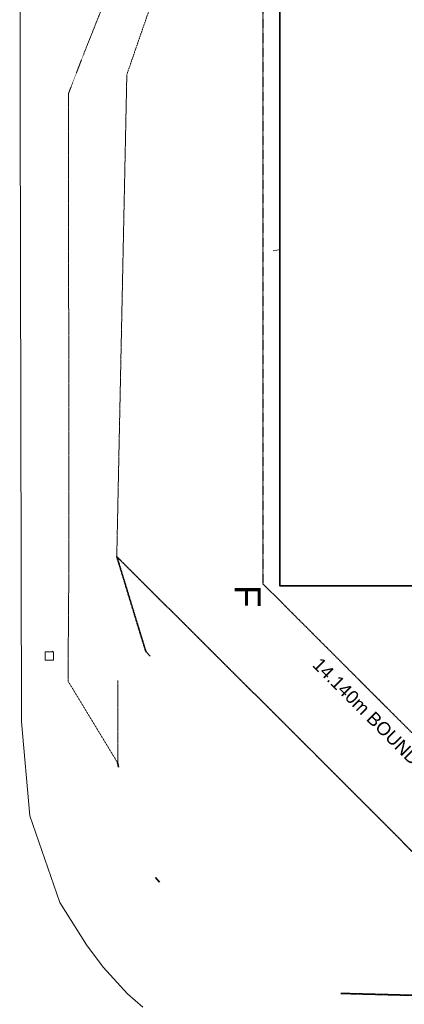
# Model space of a CAD drawing. Header units: millimetres. Extents: x 717341 to 1268805, y 442333 to 701713.
# Tile 3 of 68: x 824589 to 839013, y 528670 to 565601. Entities that reach past the tile are written whole.
import ezdxf

# ---------------------------------------------------------------- set-up
doc = ezdxf.new("R2010")
doc.units = ezdxf.units.MM
doc.linetypes.add('PDF_IMPORT', pattern=[1, 0.8, -0.2])
doc.layers.add('PDF2_Geometry', color=7, linetype='Continuous')
doc.layers.add('PDF2_Text', color=7, linetype='Continuous')
doc.layers.add('PDF_Geometry', color=252, linetype='Continuous', true_color=0x696969)
doc.styles.add('PDF Arial', font='arial.ttf')

msp = doc.modelspace()

# ---------------------------------------------------------------- linework, layer by layer
at = {"layer": 'PDF2_Geometry', "linetype": 'PDF_IMPORT', "lineweight": 25, "ltscale": 0.157481}
msp.add_lwpolyline([(833712, 648220), (833712, 544445)], dxfattribs=at)
at = {"layer": 'PDF2_Geometry', "lineweight": 35}
msp.add_lwpolyline([(834353, 614614), (833672, 614614), (833672, 601495), (832552, 601495), (832552, 614614), (831190, 614614), (830070, 614614), (830070, 617890), (831190, 617890), (834342, 617890), (835342, 617890, -0.414248), (834342, 616890), (834342, 544369), (862371, 544369)], format="xyb", dxfattribs=at)
at = {"layer": 'PDF2_Geometry', "color": 8, "lineweight": 9, "true_color": 0x6e6e6e}
msp.add_lwpolyline([(834373, 556987), (834098, 556926)], dxfattribs=at)
at = {"layer": 'PDF2_Geometry', "linetype": 'PDF_IMPORT', "lineweight": 35, "ltscale": 0.111015}
msp.add_lwpolyline([(835522, 538196), (828230, 545461), (829318, 541911)], dxfattribs=at)
at = {"layer": 'PDF2_Geometry', "lineweight": 25}
msp.add_lwpolyline([(834420, 543738), (833712, 544445)], dxfattribs=at)
at = {"layer": 'PDF2_Geometry', "linetype": 'PDF_IMPORT', "lineweight": 25, "ltscale": 0.157451}
msp.add_lwpolyline([(843713, 534445), (834420, 543738)], dxfattribs=at)
at = {"layer": 'PDF2_Geometry', "lineweight": 35}
for points in [[(829486, 541726), (829326, 541887), (829318, 541911)], [(835522, 538196), (835667, 538051)], [(828300, 537564), (828270, 537708), (828250, 537741)], [(829831, 533245), (829682, 533423)], [(836760, 529075), (836631, 529078)]]:
    msp.add_lwpolyline(points, dxfattribs=at)
at = {"layer": 'PDF2_Geometry', "linetype": 'PDF_IMPORT', "lineweight": 35, "ltscale": 0.111016}
msp.add_lwpolyline([(842410, 531290), (835667, 538051)], dxfattribs=at)
at = {"layer": 'PDF2_Geometry', "linetype": 'PDF_IMPORT', "lineweight": 35, "ltscale": 0.111027}
msp.add_lwpolyline([(856942, 529024), (844687, 528937), (842410, 531290), (841174, 530117), (840096, 528986), (836760, 529075)], dxfattribs=at)
at = {"layer": 'PDF_Geometry', "lineweight": 18}
for points in [[(824605, 626010), (824589, 626001), (824601, 615585), (824625, 608058), (824605, 588833), (824619, 579309), (824612, 562227), (824654, 539268), (824967, 535742), (826096, 532486), (827089, 530897), (827725, 530057), (828637, 529065), (829210, 528564)], [(826436, 545449), (826437, 545590)], [(825858, 541896), (825546, 541885), (825546, 541574), (825857, 541574), (825858, 541896), (825813, 541919)], [(829485, 541726), (829327, 541888), (829317, 541911)], [(835522, 538198), (835667, 538054)], [(828302, 537565), (828272, 537711)], [(829836, 533245), (829686, 533421)], [(836763, 529078), (836635, 529083)]]:
    msp.add_lwpolyline(points, dxfattribs=at)
at = {"layer": 'PDF_Geometry', "linetype": 'PDF_IMPORT', "lineweight": 18, "ltscale": 0.005564}
msp.add_lwpolyline([(828230, 545461), (828607, 563542), (832932, 576049), (832939, 588192), (832945, 596438), (832926, 601738), (832933, 607709)], dxfattribs=at)
at = {"layer": 'PDF_Geometry', "linetype": 'PDF_IMPORT', "lineweight": 18, "ltscale": 0.005565}
msp.add_lwpolyline([(826437, 545590), (826416, 562823), (826977, 564280), (831106, 574662), (831139, 576030), (831152, 588215), (831142, 595875)], dxfattribs=at)
at = {"layer": 'PDF_Geometry', "linetype": 'PDF_IMPORT', "lineweight": 18, "ltscale": 0.00553}
msp.add_lwpolyline([(826436, 545449), (826401, 540794), (828272, 537711), (828267, 540814)], dxfattribs=at)
at = {"layer": 'PDF_Geometry', "linetype": 'PDF_IMPORT', "lineweight": 18, "ltscale": 0.00554}
msp.add_lwpolyline([(835522, 538198), (828230, 545461), (829317, 541911)], dxfattribs=at)
at = {"layer": 'PDF_Geometry', "linetype": 'PDF_IMPORT', "lineweight": 18, "ltscale": 0.005566}
msp.add_lwpolyline([(842415, 531293), (835667, 538054)], dxfattribs=at)
at = {"layer": 'PDF_Geometry', "linetype": 'PDF_IMPORT', "lineweight": 18, "ltscale": 0.005549}
msp.add_lwpolyline([(856945, 529038), (844693, 528945), (842415, 531293), (841180, 530124), (840101, 528992), (836763, 529078)], dxfattribs=at)

# ---------------------------------------------------------------- texts
at = {"layer": 'PDF2_Text', "attachment_point": 7, "style": 'PDF Arial'}
for s, insert, char_height, rotation in [('F', (832645, 544394), 982, 270), ('14.140m BOUNDARY LINE', (835532, 541366), 490.85, 315)]:
    msp.add_mtext(s, dxfattribs=dict(at, insert=insert, char_height=char_height, rotation=rotation))

doc.saveas('drawing.dxf')
